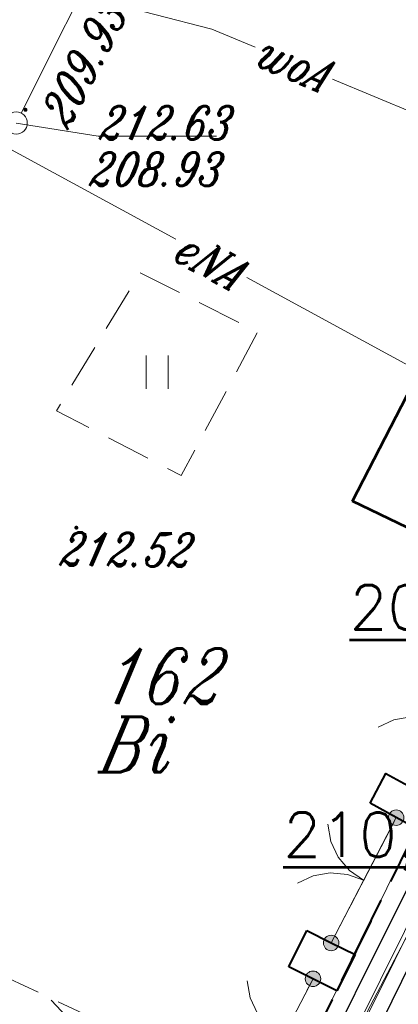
# Model space of a CAD drawing. Header units: millimetres. Extents: x -368 to -158, y 9368 to 9578.
# Tile 23 of 48: x -337.48 to -328.92, y 9517.36 to 9539.6. Entities that reach past the tile are written whole.
import ezdxf
from ezdxf.enums import TextEntityAlignment as Align

# ---------------------------------------------------------------- set-up
doc = ezdxf.new("R2010")
doc.units = ezdxf.units.MM
for name, pattern in [('Rakowicka 531_1 wstępna wersja$0$KTCR02-500', [1.5, 1, -0.5]), ('Rakowicka 531_1 wstępna wersja$0$KTJZ01-500', [2, 1.5, -0.5]), ('Rakowicka 531_1 wstępna wersja$0$PRZER2-1', [1.5, 1, -0.5]), ('Rakowicka 531_1 wstępna wersja$0$PTTU04-500', [1.5, 1, -0.5])]:
    doc.linetypes.add(name, pattern=pattern)
doc.layers.add('-- RAMKA', color=11, linetype='Continuous')
doc.layers.add('Rakowicka 531_1 wstępna wersja$0$-- pomoc', color=6, linetype='Continuous', lineweight=0, plot=False)
for name, color, linetype, lineweight in [('Rakowicka 531_1 wstępna wersja$0$EGBB01', 250, 'Continuous', 0), ('Rakowicka 531_1 wstępna wersja$0$EGBD03', 250, 'Continuous', 0), ('Rakowicka 531_1 wstępna wersja$0$EGBO02', 250, 'Continuous', 0), ('Rakowicka 531_1 wstępna wersja$0$EGBU01', 250, 'Continuous', 0), ('Rakowicka 531_1 wstępna wersja$0$EPGPO_216', 7, 'Continuous', 0), ('Rakowicka 531_1 wstępna wersja$0$GSLKBR', 250, 'Continuous', 13), ('Rakowicka 531_1 wstępna wersja$0$KTCR02', 250, 'Continuous', 0), ('Rakowicka 531_1 wstępna wersja$0$KTJZ01', 250, 'Continuous', 0), ('Rakowicka 531_1 wstępna wersja$0$KTOK05_01', 250, 'Continuous', 0), ('Rakowicka 531_1 wstępna wersja$0$KTOK05_02', 250, 'Continuous', 0), ('Rakowicka 531_1 wstępna wersja$0$PTTU04', 250, 'Continuous', 0), ('Rakowicka 531_1 wstępna wersja$0$SUPE_01', 250, 'Continuous', 0), ('Rakowicka 531_1 wstępna wersja$0$SUPK_01', 250, 'Continuous', 0), ('Rakowicka 531_1 wstępna wersja$0$SUPT_01', 250, 'Continuous', 0), ('Rakowicka 531_1 wstępna wersja$0$SUPW_01', 250, 'Continuous', 0), ('Rakowicka 531_1 wstępna wersja$0$SUUS15_05_K', 250, 'Continuous', 0), ('Rakowicka 531_1 wstępna wersja$0$Warstwa 5', 250, 'Continuous', 0)]:
    doc.layers.add(name, color=color, linetype=linetype, lineweight=lineweight)
for name, color, linetype, lineweight, true_color in [('Rakowicka 531_1 wstępna wersja$0$GSSCWO', 7, 'Continuous', 13, 0x0a0909), ('Rakowicka 531_1 wstępna wersja$0$GULENN', 1, 'Continuous', 13, 0xff0000), ('Rakowicka 531_1 wstępna wersja$0$GULIOR', 7, 'Continuous', 30, 0x0a0909), ('Rakowicka 531_1 wstępna wersja$0$GUPKSH', 7, 'Continuous', 0, 0x803300)]:
    doc.layers.add(name, color=color, linetype=linetype, lineweight=lineweight, true_color=true_color)
doc.styles.add('Rakowicka 531_1 wstępna wersja$0$Standard', font='txt.shx')
doc.styles.add('Rakowicka 531_1 wstępna wersja$0$Style-ITALIC_1250 I 0.20944', font='ITALIC_1250.shx', dxfattribs={"oblique": 12})

# ---------------------------------------------------------------- blocks, each defined once
blk = doc.blocks.new('Rakowicka 531_1 wstępna wersja$0$GULENN1')
at = {"layer": 'Rakowicka 531_1 wstępna wersja$0$GULENN', "color": 1, "linetype": 'Continuous', "lineweight": 13, "flags": 128}
for points in [[(34.91081, 5), (43.57107, 0), (34.91081, -5)], [(0, 0), (50, 0)]]:
    blk.add_lwpolyline(points, dxfattribs=at)
blk = doc.blocks.new('Rakowicka 531_1 wstępna wersja$0$GUPKSH1')
at = {"layer": 'Rakowicka 531_1 wstępna wersja$0$GUPKSH', "linetype": 'Continuous', "lineweight": 13}
blk.add_hatch(color=36, dxfattribs=at).paths.add_polyline_path([(0, -0.45), (-0.11647, -0.43467), (-0.225, -0.38971), (-0.3182, -0.3182), (-0.38971, -0.225), (-0.43467, -0.11647), (-0.45, 0), (-0.43467, 0.11647), (-0.38971, 0.225), (-0.3182, 0.3182), (-0.225, 0.38971), (-0.11647, 0.43467), (0, 0.45), (0.11647, 0.43467), (0.225, 0.38971), (0.3182, 0.3182), (0.38971, 0.225), (0.43467, 0.11647), (0.45, 0), (0.43467, -0.11647), (0.38971, -0.225), (0.3182, -0.3182), (0.225, -0.38971), (0.11647, -0.43467)])
blk = doc.blocks.new('Rakowicka 531_1 wstępna wersja$0$GSLKBR1')
at = {"layer": 'Rakowicka 531_1 wstępna wersja$0$GSLKBR', "color": 250, "linetype": 'Continuous', "lineweight": 13, "flags": 128}
for points in [[(12.99038, 7.5), (10.6066, 4.3934), (7.5, 2.00962), (3.88229, 0.51111), (0, 0)], [(0, 0), (3.88229, -0.51111), (7.5, -2.00962), (10.6066, -4.3934), (12.99038, -7.5)]]:
    blk.add_lwpolyline(points, dxfattribs=at)
blk = doc.blocks.new('Rakowicka 531_1 wstępna wersja$0$RTPW02')
at = {"layer": 'Rakowicka 531_1 wstępna wersja$0$Warstwa 5', "linetype": 'Continuous', "lineweight": 13}
h = blk.add_hatch(color=250, dxfattribs=at)
edge = h.paths.add_edge_path()
edge.add_arc((0, 0), 0.045, 0, 360)
blk = doc.blocks.new('Rakowicka 531_1 wstępna wersja$0$PTTU04_01')
at = {"layer": 'Rakowicka 531_1 wstępna wersja$0$PTTU04', "color": 250, "linetype": 'Continuous', "lineweight": 13}
for p, q in [((-0.25, -0.375), (-0.25, 0.375)), ((0.25, -0.375), (0.25, 0.375))]:
    blk.add_line(p, q, dxfattribs=at)
blk = doc.blocks.new('Rakowicka 531_1 wstępna wersja$0$SUUS15_05_K')
at = {"layer": 'Rakowicka 531_1 wstępna wersja$0$SUUS15_05_K', "color": 36, "linetype": 'Continuous', "lineweight": 13}
blk.add_circle((0, 0), 0.25, dxfattribs=at)
blk = doc.blocks.new('Rakowicka 531_1 wstępna wersja')
at = {"layer": 'Rakowicka 531_1 wstępna wersja$0$KTOK05_01', "linetype": 'Continuous', "lineweight": 13}
h = blk.add_hatch(color=250, dxfattribs=at)
edge = h.paths.add_edge_path()
edge.add_arc((7425278.66, 5549092.39), 0.175, 0, 360)
h = blk.add_hatch(color=250, dxfattribs=at)
edge = h.paths.add_edge_path()
edge.add_arc((7425277.19, 5549089.56), 0.175, 0, 360)
h = blk.add_hatch(color=250, dxfattribs=at)
edge = h.paths.add_edge_path()
edge.add_arc((7425276.78, 5549088.75), 0.175, 0, 360)
at = {"layer": 'Rakowicka 531_1 wstępna wersja$0$-- pomoc', "color": 34, "linetype": 'Continuous', "lineweight": 53}
blk.add_lwpolyline([(7425277.607, 5549096.408), (7425282.539, 5549096.408), (7425299.35, 5549093.86)], dxfattribs=at)
at = {"layer": 'Rakowicka 531_1 wstępna wersja$0$-- pomoc', "color": 5, "linetype": 'Continuous', "lineweight": 53}
blk.add_lwpolyline([(7425276.106, 5549091.27), (7425281.038, 5549091.27), (7425299.59, 5549086.79)], dxfattribs=at)
at = {"layer": 'Rakowicka 531_1 wstępna wersja$0$EGBB01', "color": 250, "linetype": 'Continuous', "lineweight": 53, "flags": 128}
blk.add_lwpolyline([(7425277.67, 5549099.54), (7425279.03, 5549102.17), (7425281.72, 5549100.86), (7425280.35, 5549098.25), (7425277.67, 5549099.54)], close=True, dxfattribs=at)
at = {"layer": 'Rakowicka 531_1 wstępna wersja$0$EGBD03', "color": 96, "linetype": 'Continuous', "lineweight": 13, "flags": 128}
blk.add_lwpolyline([(7425309.344, 5549134.875), (7425304.7, 5549125.97), (7425305.61, 5549125.48), (7425302.92, 5549120.41), (7425296.9, 5549108.89), (7425294.19, 5549103.78), (7425286.46, 5549107.9), (7425285.01, 5549105.14), (7425285.18, 5549105.05), (7425285.34, 5549104.79), (7425275.7, 5549085.21), (7425275.53, 5549084.94), (7425273.99, 5549082.32), (7425270.33, 5549075.181)], dxfattribs=at)
blk.add_lwpolyline([(7425282.33, 5549080.89), (7425275.7, 5549085.21), (7425285.34, 5549104.79), (7425285.18, 5549105.05), (7425285.01, 5549105.14), (7425286.46, 5549107.9), (7425294.19, 5549103.78), (7425282.33, 5549080.89)], close=True, dxfattribs=at)
at = {"layer": 'Rakowicka 531_1 wstępna wersja$0$EGBO02', "color": 96, "linetype": 'Continuous', "lineweight": 40}
for p, q in [((7425278.317, 5549090.525), (7425277.654, 5549089.179)), ((7425277.213, 5549088.282), (7425276.55, 5549086.936))]:
    blk.add_line(p, q, dxfattribs=at)
at = {"layer": 'Rakowicka 531_1 wstępna wersja$0$EPGPO_216', "color": 8, "linetype": 'Continuous', "lineweight": 40}
for p, q in [((7425278.538, 5549090.949), (7425279.204, 5549092.293)), ((7425277.43, 5549088.708), (7425278.095, 5549090.052))]:
    blk.add_line(p, q, dxfattribs=at)
at = {"layer": 'Rakowicka 531_1 wstępna wersja$0$GSSCWO', "color": 18, "linetype": 'Rakowicka 531_1 wstępna wersja$0$PRZER2-1', "lineweight": 13, "true_color": 0x0a0909}
blk.add_lwpolyline([(7425269.615, 5549075.534), (7425274.88, 5549085.72), (7425274.36, 5549085.99), (7425274.64, 5549086.53), (7425269.92, 5549088.75), (7425264.355, 5549078.126)], dxfattribs=at)
at = {"layer": 'Rakowicka 531_1 wstępna wersja$0$GULIOR', "color": 18, "linetype": 'Continuous', "lineweight": 30, "true_color": 0x0a0909, "flags": 128}
for points in [[(7425310.102, 5549134.497), (7425305.6, 5549125.76), (7425294.07, 5549103.7), (7425293.48, 5549103.67), (7425290.38, 5549104.38), (7425284.58, 5549101.7), (7425284.11, 5549101.19), (7425271.35, 5549075.65), (7425270.959, 5549074.871)], [(7425271.786, 5549074.464), (7425284.69, 5549100.69), (7425285.21, 5549101.15), (7425290.33, 5549103.76), (7425293.05, 5549102.89), (7425294.45, 5549103.09), (7425295.14, 5549104.04), (7425310.995, 5549134.051)]]:
    blk.add_lwpolyline(points, dxfattribs=at)
at = {"layer": 'Rakowicka 531_1 wstępna wersja$0$KTCR02', "color": 250, "linetype": 'Rakowicka 531_1 wstępna wersja$0$KTCR02-500', "lineweight": 13, "flags": 128}
blk.add_lwpolyline([(7425275.448, 5549086.184), (7425276.78, 5549088.75), (7425276.23, 5549089.02), (7425276.64, 5549089.84), (7425277.19, 5549089.56), (7425278.66, 5549092.39), (7425278.07, 5549092.72), (7425278.43, 5549093.39), (7425279.01, 5549093.07), (7425280.49, 5549095.93), (7425279.87, 5549096.34), (7425280.32, 5549097.07), (7425280.69, 5549096.88), (7425281.18, 5549097.84), (7425282.52, 5549100.44), (7425281.72, 5549100.86), (7425280.35, 5549098.25), (7425277.67, 5549099.54), (7425279.03, 5549102.17), (7425281.32, 5549106.53), (7425282.59, 5549106.8), (7425282.96, 5549107.38), (7425285.11, 5549106.24), (7425286.058, 5549108.116), (7425280.91, 5549110.86), (7425280.87, 5549110.8), (7425280.08, 5549111.22), (7425280.5, 5549112), (7425280.56, 5549111.96), (7425282.34, 5549115.45), (7425282.29, 5549115.49), (7425282.69, 5549116.26), (7425283.47, 5549115.86), (7425285.79, 5549120.29), (7425284.57, 5549120.93), (7425287.38, 5549126.38), (7425287.56, 5549126.28), (7425287.38, 5549125.94), (7425288.457, 5549125.381), (7425289.52, 5549127.41), (7425288.75, 5549127.82), (7425289.15, 5549128.57), (7425289.23, 5549128.56), (7425291.04, 5549132.02), (7425290.98, 5549132.06), (7425289.83, 5549132.21)], dxfattribs=at)
blk.add_lwpolyline([(7425272.87, 5549104.7), (7425275.53, 5549103.36), (7425273.8, 5549100.12), (7425270.98, 5549101.58), (7425272.87, 5549104.7)], close=True, dxfattribs=at)
at = {"layer": 'Rakowicka 531_1 wstępna wersja$0$KTJZ01', "color": 250, "linetype": 'Rakowicka 531_1 wstępna wersja$0$KTJZ01-500', "lineweight": 13, "flags": 128}
blk.add_lwpolyline([(7425278.24, 5549071.282), (7425278.23, 5549071.61), (7425277.77, 5549072.7), (7425277.24, 5549073.49), (7425276.35, 5549074.35), (7425275.38, 5549075.31), (7425274.88, 5549076.01), (7425274.53, 5549076.7), (7425274.3, 5549077.3), (7425274.22, 5549078.2), (7425274.28, 5549079.36), (7425274.57, 5549080.31), (7425275.76, 5549082.29), (7425276.72, 5549083.78), (7425276.72, 5549084.23), (7425276.57, 5549084.8), (7425276.49, 5549085.14), (7425275.92, 5549085.73), (7425275.76, 5549085.94), (7425275.42, 5549086.13), (7425276.78, 5549088.75), (7425277.32, 5549088.48), (7425277.73, 5549089.3), (7425277.19, 5549089.56), (7425278.66, 5549092.39), (7425279.13, 5549092.14), (7425279.5, 5549092.81), (7425279.01, 5549093.07), (7425280.49, 5549095.93), (7425280.9, 5549095.66), (7425280.99, 5549095.55), (7425281.86, 5549095.48), (7425282.55, 5549095.62), (7425283.17, 5549096.09), (7425283.62, 5549096.76), (7425285.71, 5549100.16), (7425286.69, 5549101.13), (7425287.71, 5549101.84), (7425288.44, 5549102.22), (7425289.64, 5549102.7), (7425290.46, 5549102.83), (7425291.37, 5549102.74), (7425292.23, 5549102.64), (7425293.08, 5549102.42), (7425293.72, 5549102.34), (7425294.44, 5549102.55), (7425295.19, 5549103.24), (7425291.92, 5549096.75), (7425283.23, 5549079.57), (7425279.295, 5549070.762)], dxfattribs=at)
at = {"layer": 'Rakowicka 531_1 wstępna wersja$0$KTOK05_01', "color": 250, "linetype": 'Continuous', "lineweight": 13}
for p, q in [((7425278.66, 5549092.39), (7425277.19, 5549089.56)), ((7425276.78, 5549088.75), (7425275.42, 5549086.13))]:
    blk.add_line(p, q, dxfattribs=at)
for centre in [(7425278.66, 5549092.39), (7425277.19, 5549089.56), (7425276.78, 5549088.75)]:
    blk.add_circle(centre, 0.175, dxfattribs=at)
at = {"layer": 'Rakowicka 531_1 wstępna wersja$0$KTOK05_02', "color": 250, "linetype": 'Continuous', "lineweight": 40, "flags": 128}
for points in [[(7425278.07, 5549092.72), (7425278.43, 5549093.39), (7425279.01, 5549093.07)], [(7425278.66, 5549092.39), (7425278.07, 5549092.72)], [(7425279.5, 5549092.81), (7425279.13, 5549092.14), (7425278.66, 5549092.39)], [(7425276.23, 5549089.02), (7425276.64, 5549089.84)], [(7425276.64, 5549089.84), (7425277.19, 5549089.56), (7425277.73, 5549089.3)], [(7425277.73, 5549089.3), (7425277.32, 5549088.48)], [(7425277.32, 5549088.48), (7425276.23, 5549089.02)]]:
    blk.add_lwpolyline(points, dxfattribs=at)
at = {"layer": 'Rakowicka 531_1 wstępna wersja$0$PTTU04', "color": 250, "linetype": 'Rakowicka 531_1 wstępna wersja$0$PTTU04-500', "lineweight": 13, "flags": 128}
blk.add_lwpolyline([(7425272.87, 5549104.7), (7425275.53, 5549103.36), (7425273.8, 5549100.12), (7425270.98, 5549101.58), (7425272.87, 5549104.7)], close=True, dxfattribs=at)
at = {"layer": 'Rakowicka 531_1 wstępna wersja$0$SUPE_01', "color": 1, "linetype": 'Continuous', "lineweight": 13, "flags": 128}
for points in [[(7425265.824, 5549109.716), (7425273.68, 5549105.457)], [(7425275.281, 5549104.589), (7425279.188, 5549102.471)], [(7425273.265, 5549078.994), (7425283.118, 5549097.732)], [(7425282.093, 5549096.354), (7425273.428, 5549078.913)]]:
    blk.add_lwpolyline(points, dxfattribs=at)
at = {"layer": 'Rakowicka 531_1 wstępna wersja$0$SUPK_01', "color": 36, "linetype": 'Continuous', "lineweight": 13, "flags": 128}
blk.add_lwpolyline([(7425274.206, 5549116.325), (7425270.182, 5549108.303)], dxfattribs=at)
at = {"layer": 'Rakowicka 531_1 wstępna wersja$0$SUPT_01', "color": 30, "linetype": 'Continuous', "lineweight": 13, "flags": 128}
blk.add_lwpolyline([(7425280.8, 5549093.533), (7425271.405, 5549074.651)], dxfattribs=at)
at = {"layer": 'Rakowicka 531_1 wstępna wersja$0$SUPW_01', "color": 5, "linetype": 'Continuous', "lineweight": 13, "flags": 128}
for points in [[(7425275.471, 5549109.794), (7425274.49, 5549110.2), (7425270.63, 5549111.2), (7425266.692, 5549111.409)], [(7425281.68, 5549110.45), (7425280.05, 5549107.9), (7425277.223, 5549109.069)]]:
    blk.add_lwpolyline(points, dxfattribs=at)
at = {"layer": 'Rakowicka 531_1 wstępna wersja$0$SUUS15_05_K', "color": 36, "linetype": 'Continuous', "lineweight": 13, "flags": 128}
blk.add_lwpolyline([(7425270.07, 5549108.08), (7425271.925, 5549107.787), (7425274.601, 5549107.787)], dxfattribs=at)
at = {"layer": 'Rakowicka 531_1 wstępna wersja$0$KTOK05_01', "color": 250, "linetype": 'Continuous', "lineweight": 13, "xscale": 0.1, "yscale": 0.1, "zscale": 0.1}
for p, rotation in [((7425279.75, 5549094.5), 152.6392252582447), ((7425277.925, 5549090.975), 152.5510728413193), ((7425276.1, 5549087.44), 152.5668973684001)]:
    blk.add_blockref('Rakowicka 531_1 wstępna wersja$0$GSLKBR1', p, dxfattribs=dict(at, rotation=rotation))
at = {"layer": 'Rakowicka 531_1 wstępna wersja$0$PTTU04', "color": 250, "linetype": 'Continuous', "lineweight": 13}
blk.add_blockref('Rakowicka 531_1 wstępna wersja$0$PTTU04_01', (7425273.255, 5549102.454), dxfattribs=at)
at = {"layer": 'Rakowicka 531_1 wstępna wersja$0$SUPE_01', "color": 1, "linetype": 'Continuous', "lineweight": 13, "xscale": 0.1, "yscale": 0.1, "zscale": 0.1, "rotation": 133.1878673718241}
blk.add_blockref('Rakowicka 531_1 wstępna wersja$0$GULENN1', (7425274.28, 5549084.62), dxfattribs=at)
at = {"layer": 'Rakowicka 531_1 wstępna wersja$0$SUUS15_05_K', "color": 36, "linetype": 'Continuous', "lineweight": 13}
blk.add_blockref('Rakowicka 531_1 wstępna wersja$0$SUUS15_05_K', (7425270.07, 5549108.08), dxfattribs=at)
at = {"layer": 'Rakowicka 531_1 wstępna wersja$0$SUUS15_05_K', "color": 36, "linetype": 'Continuous', "lineweight": 13, "xscale": 0.1, "yscale": 0.1, "zscale": 0.1}
blk.add_blockref('Rakowicka 531_1 wstępna wersja$0$GUPKSH1', (7425270.28, 5549108.38), dxfattribs=at)
at = {"layer": 'Rakowicka 531_1 wstępna wersja$0$Warstwa 5', "color": 250, "linetype": 'Continuous', "lineweight": 13}
blk.add_blockref('Rakowicka 531_1 wstępna wersja$0$RTPW02', (7425271.43, 5549098.94), dxfattribs=at)
at = {"layer": 'Rakowicka 531_1 wstępna wersja$0$-- pomoc', "color": 34, "linetype": 'Continuous', "lineweight": 53, "insert": (7425277.607, 5549096.991), "char_height": 1, "attachment_point": 4, "style": 'Rakowicka 531_1 wstępna wersja$0$Standard'}
blk.add_mtext_dynamic_manual_height_columns('208,76', width=4.932, gutter_width=5, heights=[0], dxfattribs=at)
at = {"layer": 'Rakowicka 531_1 wstępna wersja$0$-- pomoc', "color": 5, "linetype": 'Continuous', "lineweight": 53, "insert": (7425276.106, 5549091.853), "char_height": 1, "attachment_point": 4, "style": 'Rakowicka 531_1 wstępna wersja$0$Standard'}
blk.add_mtext_dynamic_manual_height_columns('210,55', width=4.932, gutter_width=5, heights=[0], dxfattribs=at)
at = {"layer": 'Rakowicka 531_1 wstępna wersja$0$EGBD03', "color": 96, "linetype": 'Continuous', "lineweight": 30, "insert": (7425272.023, 5549094.96), "char_height": 1.25, "attachment_point": 7, "rotation": 359.9998, "line_spacing_factor": 0.6, "style": 'Rakowicka 531_1 wstępna wersja$0$Style-ITALIC_1250 I 0.20944'}
blk.add_mtext('\\H1x;\\W0.8;162', dxfattribs=at)
at = {"layer": 'Rakowicka 531_1 wstępna wersja$0$EGBU01', "color": 96, "linetype": 'Continuous', "lineweight": 30, "insert": (7425271.917, 5549093.417), "char_height": 1.25, "attachment_point": 7, "rotation": 359.9998, "line_spacing_factor": 0.6, "style": 'Rakowicka 531_1 wstępna wersja$0$Style-ITALIC_1250 I 0.20944'}
blk.add_mtext('\\H1x;\\W0.8;Bi', dxfattribs=at)
at = {"layer": 'Rakowicka 531_1 wstępna wersja$0$SUPE_01', "color": 1, "linetype": 'Continuous', "lineweight": 13, "style": 'Rakowicka 531_1 wstępna wersja$0$Style-ITALIC_1250 I 0.20944', "oblique": 12, "width": 0.8}
blk.add_text('eNA', height=0.75, rotation=331.5369, dxfattribs=at).set_placement((7425274.452, 5549104.97), align=Align.MIDDLE_CENTER)
at = {"layer": 'Rakowicka 531_1 wstępna wersja$0$SUPW_01', "color": 5, "linetype": 'Continuous', "lineweight": 13, "style": 'Rakowicka 531_1 wstępna wersja$0$Style-ITALIC_1250 I 0.20944', "oblique": 12, "width": 0.8}
blk.add_text('woA', height=0.75, rotation=337.5266, dxfattribs=at).set_placement((7425276.347, 5549109.432), align=Align.MIDDLE_CENTER)
at = {"layer": 'Rakowicka 531_1 wstępna wersja$0$SUUS15_05_K', "color": 36, "linetype": 'Continuous', "lineweight": 13, "char_height": 0.75, "attachment_point": 7, "line_spacing_factor": 0.6, "style": 'Rakowicka 531_1 wstępna wersja$0$Style-ITALIC_1250 I 0.20944'}
for s, insert, rotation in [('\\H1x;\\W0.8;209.93', (7425271.234, 5549107.907), 62.7837), ('\\H1x;\\W0.8;212.63', (7425271.925, 5549107.709), 359.9998), ('\\H1x;\\W0.8;208.93', (7425271.703, 5549106.663), 359.9998)]:
    blk.add_mtext(s, dxfattribs=dict(at, insert=insert, rotation=rotation))
at = {"layer": 'Rakowicka 531_1 wstępna wersja$0$Warstwa 5', "color": 250, "linetype": 'Continuous', "lineweight": 13, "insert": (7425271.027, 5549098.088), "char_height": 0.75, "attachment_point": 7, "rotation": 359.403, "line_spacing_factor": 0.6, "style": 'Rakowicka 531_1 wstępna wersja$0$Style-ITALIC_1250 I 0.20944'}
blk.add_mtext('\\H1x;\\W0.8;212.52', dxfattribs=at)

msp = doc.modelspace()

# ---------------------------------------------------------------- block references
at = {"layer": '-- RAMKA'}
msp.add_blockref('Rakowicka 531_1 wstępna wersja', (-7425607.631, -5539570.812), dxfattribs=at)

doc.saveas('drawing.dxf')
